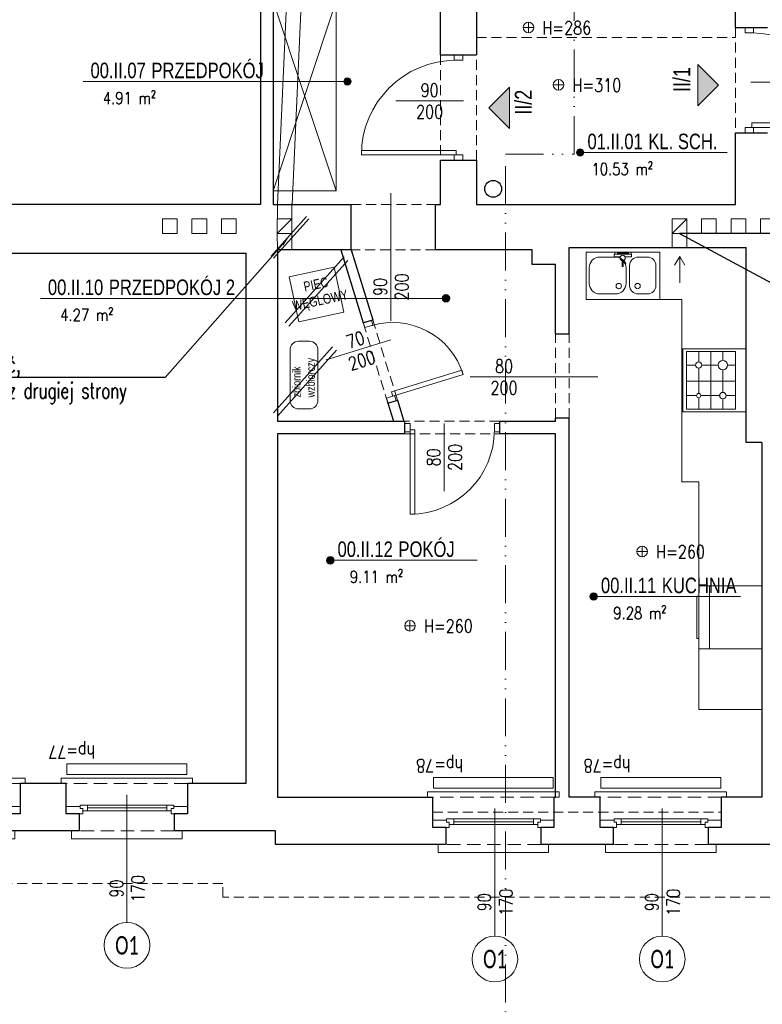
# Model space of a CAD drawing. Header units: millimetres. Extents: x 284606 to 628701, y -213781 to -93475.
# Tile 38 of 102: x 298239 to 298944, y -105080 to -104145. Entities that reach past the tile are written whole.
import ezdxf
from ezdxf import colors
from ezdxf.entities.mleader import LeaderData, LeaderLine
from ezdxf.enums import TextEntityAlignment as Align
from ezdxf.lldxf.tags import DXFTag
from ezdxf.math import Vec2, Vec3

# ---------------------------------------------------------------- set-up
doc = ezdxf.new("R2010")
doc.units = ezdxf.units.MM
doc.linetypes.add('ACAD_ISO12W100', pattern=[21, 12, -3, 0, -3, 0, -3])
doc.linetypes.add('HIDDEN', pattern=[9.525, 6.35, -3.175])
doc.layers.get('0').update_dxf_attribs({"lineweight": 0})
for name, color, linetype, lineweight in [('!STR_Elewacje 0.05', 8, 'Continuous', 5), ('!STR_Konstrukcja 0.20', 200, 'Continuous', 20), ('!STR_Konstrukcja 0.30', 64, 'Continuous', 30), ('!STR_Ocieplenie 0.05', 1, 'Continuous', 5), ('!STR_Opisy 0.09', 8, 'Continuous', 9), ('!STR_Przerywana 0.09', 8, 'HIDDEN', 9), ('!STR_Stolarka drzwiowa', 8, 'Continuous', 15), ('!STR_Stolarka okienna', 72, 'Continuous', 15), ('EKO Opisy 0.09', 8, 'Continuous', 9)]:
    doc.layers.add(name, color=color, linetype=linetype, lineweight=lineweight)
doc.layers.add('!STR_Wentylacja', color=7, linetype='Continuous', lineweight=15, true_color=0x3399ff)
doc.layers.add('EKO Wyposażenie', color=7, linetype='Continuous', lineweight=5, true_color=0x919191)
doc.layers.add('I__KANALIZACJA_SAN', color=7, linetype='KAN_SAN', true_color=0x753b00)
doc.styles.add('1_50', font='txt', dxfattribs={"width": 0.8})
doc.styles.add('AB_Arial', font='NirmalaS.ttf')
doc.styles.add('EKO 1-10', font='romans.shx', dxfattribs={"width": 0.8, "height": 15})
doc.styles.add('EKO 1-5', font='romans.shx', dxfattribs={"width": 0.8, "height": 10})
doc.styles.add('EKO CM 1-50', font='calibri.ttf', dxfattribs={"width": 0.8, "height": 12.5})
doc.styles.add('j-romans', font='romans.shx', dxfattribs={"width": 0.7})
doc.styles.get("Standard").update_dxf_attribs({"font": 'calibri.ttf'})
tags = doc.linetypes.add('DASH', pattern=[15, 10, -5]).pattern_tags.tags
tags[6:7] = [DXFTag(74, 4), DXFTag(75, 0), DXFTag(340, '0'), DXFTag(46, 0.0), DXFTag(50, 0.0), DXFTag(44, 0.0), DXFTag(45, 0.0)]
tags[4:5] = [DXFTag(74, 4), DXFTag(75, 0), DXFTag(340, '0'), DXFTag(46, 0.0), DXFTag(50, 0.0), DXFTag(44, 0.0), DXFTag(45, 0.0)]
doc.linetypes.add('KAN_SAN', pattern='A,20,-7,["KS",Standard,S=5,R=0,X=-5,Y=-2.5],-6', length=33)

# ---------------------------------------------------------------- blocks, each defined once
blk = doc.blocks.new('wysokosc2')
at = {"ltscale": 2}
for points in [[(-5.06, 0.04), (5.03, 0.04)], [(0, 5.1), (0, -5.1)]]:
    blk.add_lwpolyline(points, dxfattribs=at)
blk.add_circle((0, 0), 5.03, dxfattribs=at)
at = {"ltscale": 2, "style": 'EKO 1-5', "width": 0.8}
blk.add_attdef('WYS', (13.29, -6.01), '', height=12.5, dxfattribs=at)
blk = doc.blocks.new('NR MIESZ')
h = blk.add_hatch(color=256)
h.dxf.hatch_style = 1
h.paths.add_polyline_path([(-24.5, -24.5), (0, 0), (24.5, -24.5)])
blk.add_lwpolyline([(-24.5, -24.5), (0, 0), (24.5, -24.5), (-24.5, -24.5)])
at = {"ltscale": 1.5, "style": 'AB_Arial', "width": 0.8}
for p in [(-33.2, -50.6), (-33.2, -83)]:
    blk.add_attdef('NR_POM.', p, '', height=20, rotation=0, dxfattribs=at)
blk = doc.blocks.new('*U148')
at = {"layer": '!STR_Opisy 0.09', "linetype": 'Continuous'}
blk.add_line((-51.51, 6.91), (-51.51, -57.31), dxfattribs=at)
at = {"layer": '!STR_Stolarka drzwiowa'}
for points in [[(-90, 6.2), (-95, 6.2), (-95, -1.8), (-90, -1.8)], [(0, 0), (0, -90), (-4.38, -90), (-4.38, 0)], [(5, 6.2), (0, 6.2), (0, -1.8), (5, -1.8)]]:
    blk.add_lwpolyline(points, close=True, dxfattribs=at)
blk.add_arc((0, 0), 90, 180, 270, dxfattribs=at)
at = {"layer": '!STR_Opisy 0.09', "linetype": 'Continuous', "style": 'EKO 1-10', "width": 0.8}
blk.add_attdef('SZER', text='', height=12.5, rotation=90, dxfattribs=at).set_placement((-51.51, -25.2), align=Align.BOTTOM_CENTER)
at = {"layer": '!STR_Opisy 0.09', "ltscale": 0.7, "style": 'EKO 1-10', "width": 0.8}
blk.add_attdef('WYS', text='', height=12.5, rotation=90, dxfattribs=at).set_placement((-40.99, -25.2), align=Align.MIDDLE_CENTER)
blk = doc.blocks.new('*U151')
at = {"layer": '!STR_Opisy 0.09', "linetype": 'Continuous'}
blk.add_line((-43.26, 63.3), (-43.26, -0.93), dxfattribs=at)
at = {"layer": '!STR_Stolarka drzwiowa'}
for points in [[(0, 0), (0, 90), (-4.38, 90), (-4.38, 0)], [(-90, -6.2), (-95, -6.2), (-95, 1.8), (-90, 1.8)], [(5, -6.2), (0, -6.2), (0, 1.8), (5, 1.8)]]:
    blk.add_lwpolyline(points, close=True, dxfattribs=at)
blk.add_arc((0, 0), 90, 90, 180, dxfattribs=at)
at = {"layer": '!STR_Opisy 0.09', "linetype": 'Continuous', "style": 'EKO 1-10', "width": 0.8}
blk.add_attdef('SZER', text='', height=12.5, rotation=90, dxfattribs=at).set_placement((-43.26, 31.18), align=Align.BOTTOM_CENTER)
at = {"layer": '!STR_Opisy 0.09', "ltscale": 0.7, "style": 'EKO 1-10', "width": 0.8}
blk.add_attdef('WYS', text='', height=12.5, rotation=90, dxfattribs=at).set_placement((-32.73, 31.18), align=Align.MIDDLE_CENTER)
blk = doc.blocks.new('*U134')
at = {"layer": '!STR_Konstrukcja 0.20', "linetype": 'Continuous', "lineweight": 15}
for points in [[(8.12, 45.81), (0.62, 45.81), (0.62, 53.31), (105.62, 53.31), (105.62, 45.81), (98.12, 45.81)], [(-4.38, 0.81), (-9.38, 0.81), (-9.38, -4.19), (115.62, -4.19), (115.62, 0.81), (110.62, 0.81)]]:
    blk.add_lwpolyline(points, dxfattribs=at)
at = {"layer": '!STR_Konstrukcja 0.30', "ltscale": 2}
for points in [[(-4.38, 0.81), (-4.38, 29.68), (8.12, 29.68), (8.12, 45.81)], [(98.12, 45.81), (98.12, 29.68), (110.62, 29.68), (110.62, 0.81)]]:
    blk.add_lwpolyline(points, dxfattribs=at)
at = {"layer": '!STR_Przerywana 0.09', "ltscale": 2}
for points in [[(8.12, 45.81), (98.12, 45.81)], [(-4.38, 0.81), (110.62, 0.81)]]:
    blk.add_lwpolyline(points, dxfattribs=at)
at = {"layer": '!STR_Stolarka okienna', "ltscale": 0.3}
for points in [[(-4.38, 22.64), (-4.38, 29.68), (11.02, 29.68), (11.02, 24.55), (8.52, 24.55), (8.52, 22.64), (-4.38, 22.64)], [(110.62, 22.64), (110.62, 29.68), (95.05, 29.68), (95.05, 24.55), (97.55, 24.55), (97.55, 22.64), (110.62, 22.64)], [(97.55, 21.56), (97.55, 24.55), (95.05, 24.55), (95.05, 26.7), (11.02, 26.7), (11.02, 24.55), (8.52, 24.55), (8.52, 21.56), (97.55, 21.56)], [(15.12, 26.7), (15.12, 21.56)], [(90.62, 24.13), (15.12, 24.13)], [(90.62, 21.56), (90.62, 26.7)]]:
    blk.add_lwpolyline(points, dxfattribs=at)
blk = doc.blocks.new('*U166')
at = {"layer": '!STR_Opisy 0.09', "linetype": 'Continuous'}
blk.add_line((0, -153.49), (0, -32.16), dxfattribs=at)
at = {"layer": '!STR_Opisy 0.09', "linetype": 'Continuous', "style": 'EKO 1-5', "width": 0.8}
blk.add_attdef('HP=', (30.1, 14.63), '', height=12.5, rotation=180, dxfattribs=at)
at = {"layer": '!STR_Opisy 0.09', "ltscale": 0.7, "style": 'EKO 1-5', "width": 0.8}
blk.add_attdef('WYS', text='', height=12.5, rotation=270, dxfattribs=at).set_placement((-10.53, -121.38), align=Align.MIDDLE_CENTER)
at = {"layer": '!STR_Opisy 0.09', "linetype": 'Continuous', "style": 'EKO 1-5', "width": 0.8}
blk.add_attdef('SZER', text='', height=12.5, rotation=270, dxfattribs=at).set_placement((0, -121.38), align=Align.BOTTOM_CENTER)
blk = doc.blocks.new('*U100')
for p, q in [((0, -60), (0, 0)), ((0, 0), (60, 0)), ((10, -57.5), (10, -2.5)), ((10, -2.5), (56.5, -2.5)), ((22, -12.5), (22, -2.5)), ((33.5, -2.5), (33.5, -57.5)), ((45, -2.5), (45, -13.5)), ((56.5, -2.5), (56.5, -57.5)), ((60, 0), (60, -60)), ((10, -15.5), (19, -15.5)), ((22, -40), (22, -18.5)), ((25, -15.5), (43, -15.5)), ((45, -17.5), (45, -41.5)), ((47, -15.5), (56.5, -15.5)), ((10, -29.21), (56.5, -29.21)), ((17.5, -44.5), (10, -44.5)), ((42, -44.5), (26.5, -44.5)), ((56.5, -44.5), (48, -44.5)), ((22, -57.5), (22, -49)), ((45, -47.5), (45, -57.5)), ((5, -60), (0, -60)), ((60, -60), (5, -60)), ((5, -60), (5, -60)), ((56.5, -57.5), (10, -57.5))]:
    blk.add_line(p, q)
for centre, radius in [((22, -15.5), 3), ((45, -15.5), 2), ((22, -44.5), 4.5), ((45, -44.5), 3)]:
    blk.add_circle(centre, radius)
blk = doc.blocks.new('*U106')
blk.add_lwpolyline([(70, -45), (0, -45), (0, 0), (70, 0)], close=True)
for points in [[(20.65, -4.62), (11.65, -4.62, 0.414214), (3.65, -12.62), (3.65, -31.62, 0.414214), (11.65, -39.62), (20.65, -39.62, 0.414214), (28.65, -31.62), (28.65, -12.62, 0.414214)], [(41.98, -39.62), (56.98, -39.62, 0.414214), (66.98, -29.62), (66.98, -14.62, 0.414214), (56.98, -4.62), (41.98, -4.62, 0.414214), (31.98, -14.62), (31.98, -29.62, 0.414214)]]:
    blk.add_lwpolyline(points, format="xyb", close=True)
for centre in [(21.08, -32.13), (38.92, -32.13)]:
    blk.add_circle(centre, 2.54)
blk = doc.blocks.new('*U107')
for p, q in [((-11.09, 2.16), (-11.56, 1.63)), ((-11.56, 1.63), (-7.9, -0.12)), ((-7.56, 0.78), (-11.09, 2.16)), ((-4.86, 7.5), (-4.56, 1.8)), ((-2.89, 8.1), (-4.39, 8.02)), ((-0.37, 7.74), (-2.37, 7.63)), ((-1.54, -7.85), (-2.37, 7.63)), ((-2.37, 7.63), (-2.23, 5.14)), ((-2.23, 5.14), (-0.23, 5.24)), ((-0.67, -5.3), (-1.23, 5.19)), ((-0.23, 5.24), (-0.37, 7.74)), ((-13.44, -0.72), (-13.41, -1.22)), ((-7.96, -0.18), (-13.2, -0.46)), ((-13.15, -1.46), (-7.9, -1.18)), ((-4.31, -2.78), (-4.03, -7.98)), ((-3.51, -8.45), (-2.01, -8.37)), ((0.33, -5.24), (-1.67, -5.35)), ((-1.67, -5.35), (-1.54, -7.85)), ((-1.54, -7.85), (0.46, -7.74)), ((0.46, -7.74), (0.33, -5.24))]:
    blk.add_line(p, q)
blk.add_circle((-5.43, -0.54), 2.5)
for centre, radius, start, end in [((-4.36, 7.53), 0.5, 93.05823, 183.05823), ((-2.86, 7.61), 0.5, 3.05823, 93.05823), ((-13.19, -0.71), 0.25, 93.05823, 183.05823), ((-13.16, -1.21), 0.25, 183.05823, 273.05823), ((-3.54, -7.95), 0.5, 183.05823, 273.05823), ((-2.04, -7.87), 0.5, 273.05823, 3.05823)]:
    blk.add_arc(centre, radius, start, end)
blk = doc.blocks.new('*U101')
for p, q in [((30, 30), (30, -30)), ((30, 30), (90, 30)), ((80, 30), (80, -30)), ((90, 30), (90, -30)), ((30, -30), (90, -30))]:
    blk.add_line(p, q)
blk.add_lwpolyline([(90, -20), (92, -20), (92, 20), (90, 20)])
blk = doc.blocks.new('PIEC KAFLOWY')
at = {"layer": 'EKO Wyposażenie'}
blk.add_lwpolyline([(12.5, -14.8), (73.2, -14.8), (73.2, -75.5), (12.5, -75.5)], close=True, dxfattribs=at)
at = {"layer": 'EKO Wyposażenie', "insert": (33.9, -25.4), "char_height": 19.5, "attachment_point": 1, "style": '1_50'}
blk.add_mtext_dynamic_manual_height_columns('\\pi-5.3249;{\\H0.66667x;PIEC \\P\\pi-25.002;WĘGLOWY}', width=18.247, gutter_width=12.5, heights=[0], dxfattribs=at)
blk = doc.blocks.new('zbiornik zbiorczy')
at = {"layer": 'EKO Wyposażenie'}
for p, q in [((8, 13.24), (56.23, 13.24)), ((0, -5.24), (0, 5.24)), ((64.23, 5.24), (64.23, -5.24)), ((56.23, -13.24), (8, -13.24))]:
    blk.add_line(p, q, dxfattribs=at)
for centre, start, end in [((8, 5.24), 90, 180), ((56.23, 5.24), 0, 90), ((8, -5.24), 180, 270), ((56.23, -5.24), 270, 0)]:
    blk.add_arc(centre, 8, start, end, dxfattribs=at)
at = {"layer": 'EKO Wyposażenie', "insert": (10.89, 11.09), "char_height": 8, "attachment_point": 1, "style": '1_50'}
blk.add_mtext_dynamic_manual_height_columns('\\A1;zbiornik \\Pwzbiorczy', width=2231.7249, gutter_width=453.61, heights=[120.44], dxfattribs=at)
blk = doc.blocks.new('*U121')
at = {"layer": '!STR_Opisy 0.09', "linetype": 'Continuous'}
blk.add_line((0, -153.49), (0, -32.16), dxfattribs=at)
at = {"layer": '!STR_Opisy 0.09', "linetype": 'Continuous', "style": 'EKO 1-5', "width": 0.8}
blk.add_attdef('HP=', (50.53, 21.53), '', height=12.5, rotation=180, dxfattribs=at)
at = {"layer": '!STR_Opisy 0.09', "ltscale": 0.7, "style": 'EKO 1-5', "width": 0.8}
blk.add_attdef('WYS', text='', height=12.5, rotation=270, dxfattribs=at).set_placement((-10.53, -121.38), align=Align.MIDDLE_CENTER)
at = {"layer": '!STR_Opisy 0.09', "linetype": 'Continuous', "style": 'EKO 1-5', "width": 0.8}
blk.add_attdef('SZER', text='', height=12.5, rotation=270, dxfattribs=at).set_placement((0, -121.38), align=Align.BOTTOM_CENTER)
blk = doc.blocks.new('*U253')
at = {"layer": '!STR_Opisy 0.09', "linetype": 'Continuous'}
blk.add_line((32.21, 6.02), (32.21, -58.21), dxfattribs=at)
at = {"layer": '!STR_Stolarka drzwiowa'}
for points in [[(-5, 6.2), (0, 6.2), (0, -1.8), (-5, -1.8)], [(0, 0), (0, -80), (4.38, -80), (4.38, 0)], [(80, 6.2), (85, 6.2), (85, -1.8), (80, -1.8)]]:
    blk.add_lwpolyline(points, close=True, dxfattribs=at)
blk.add_arc((0, 0), 80, 270, 0, dxfattribs=at)
at = {"layer": '!STR_Opisy 0.09', "linetype": 'Continuous', "style": 'EKO 1-10', "width": 0.8}
blk.add_attdef('SZER', text='', height=12.5, rotation=90, dxfattribs=at).set_placement((32.21, -26.09), align=Align.BOTTOM_CENTER)
at = {"layer": '!STR_Opisy 0.09', "ltscale": 0.7, "style": 'EKO 1-10', "width": 0.8}
blk.add_attdef('WYS', text='', height=12.5, rotation=90, dxfattribs=at).set_placement((42.74, -26.09), align=Align.MIDDLE_CENTER)
blk = doc.blocks.new('*U258')
at = {"layer": '!STR_Opisy 0.09', "linetype": 'Continuous'}
blk.add_line((-51.58, 13.98), (-51.58, -50.25), dxfattribs=at)
at = {"layer": '!STR_Stolarka drzwiowa'}
for points in [[(0, 0), (0, 70), (-4.38, 70), (-4.38, 0)], [(-70, -6.2), (-75, -6.2), (-75, 1.8), (-70, 1.8)], [(5, -6.2), (0, -6.2), (0, 1.8), (5, 1.8)]]:
    blk.add_lwpolyline(points, close=True, dxfattribs=at)
blk.add_arc((0, 0), 70, 90, 180, dxfattribs=at)
at = {"layer": '!STR_Opisy 0.09', "linetype": 'Continuous', "style": 'EKO 1-10', "width": 0.8}
blk.add_attdef('SZER', text='', height=12.5, rotation=90, dxfattribs=at).set_placement((-51.58, -18.13), align=Align.BOTTOM_CENTER)
at = {"layer": '!STR_Opisy 0.09', "ltscale": 0.7, "style": 'EKO 1-10', "width": 0.8}
blk.add_attdef('WYS', text='', height=12.5, rotation=90, dxfattribs=at).set_placement((-41.05, -18.13), align=Align.MIDDLE_CENTER)
blk = doc.blocks.new('*U465')
at = {"ltscale": 0.3}
blk.add_hatch(color=256, dxfattribs=at).paths.add_polyline_path([(271.9, 50, 1), (279.6, 50, 1)])
at = {"ltscale": 1.5}
blk.add_line((17.6, 50), (275.8, 50), dxfattribs=at)
at = {"ltscale": 0.3}
blk.add_lwpolyline([(17.6, 50), (3, 50)], dxfattribs=at)
blk.add_circle((275.8, 50), 3.86, dxfattribs=at)
at = {"ltscale": 1.5, "width": 0.8}
for tag, p, height, style in [('NR_POM.', (10.5, 53.4), 16, 'AB_Arial'), ('NAZWA_POMIESZCZENIA', (66.9, 53.4), 16, 'AB_Arial'), ('POSADZKA', (9.1, 4), 12.5, 'EKO 1-5')]:
    blk.add_attdef(tag, p, '', height=height, rotation=0, dxfattribs=dict(at, style=style))
at = {"ltscale": 1.5, "style": 'EKO 1-5', "width": 0.8}
blk.add_attdef('POWIERZCHNIA', text='', height=12.5, rotation=0, dxfattribs=at).set_placement((78.1, 22.9), align=Align.BOTTOM_RIGHT)
blk = doc.blocks.new('*U459')
at = {"ltscale": 0.3}
blk.add_hatch(color=256, dxfattribs=at).paths.add_polyline_path([(-0.9, 50, 1), (6.8, 50, 1)])
at = {"ltscale": 1.5}
blk.add_line((17.6, 50), (154.6, 50), dxfattribs=at)
at = {"ltscale": 0.3}
blk.add_lwpolyline([(17.6, 50), (3, 50)], dxfattribs=at)
blk.add_circle((3, 50), 3.86, dxfattribs=at)
at = {"ltscale": 1.5, "width": 0.8}
for tag, p, height, style in [('NR_POM.', (10.5, 53.4), 16, 'AB_Arial'), ('NAZWA_POMIESZCZENIA', (66.9, 53.4), 16, 'AB_Arial'), ('POSADZKA', (9.1, 4), 12.5, 'EKO 1-5')]:
    blk.add_attdef(tag, p, '', height=height, rotation=0, dxfattribs=dict(at, style=style))
at = {"ltscale": 1.5, "style": 'EKO 1-5', "width": 0.8}
blk.add_attdef('POWIERZCHNIA', text='', height=12.5, rotation=0, dxfattribs=at).set_placement((78.1, 22.9), align=Align.BOTTOM_RIGHT)
blk = doc.blocks.new('*U466')
at = {"ltscale": 0.3}
blk.add_hatch(color=256, dxfattribs=at).paths.add_polyline_path([(417.6, 50, 1), (425.4, 50, 1)])
at = {"ltscale": 1.5}
blk.add_line((17.6, 50), (421.5, 50), dxfattribs=at)
at = {"ltscale": 0.3}
blk.add_lwpolyline([(17.6, 50), (3, 50)], dxfattribs=at)
blk.add_circle((421.5, 50), 3.86, dxfattribs=at)
at = {"ltscale": 1.5, "width": 0.8}
for tag, p, height, style in [('NR_POM.', (10.5, 53.4), 16, 'AB_Arial'), ('NAZWA_POMIESZCZENIA', (66.9, 53.4), 16, 'AB_Arial'), ('POSADZKA', (9.1, 4), 12.5, 'EKO 1-5')]:
    blk.add_attdef(tag, p, '', height=height, rotation=0, dxfattribs=dict(at, style=style))
at = {"ltscale": 1.5, "style": 'EKO 1-5', "width": 0.8}
blk.add_attdef('POWIERZCHNIA', text='', height=12.5, rotation=0, dxfattribs=at).set_placement((78.1, 22.9), align=Align.BOTTOM_RIGHT)
blk = doc.blocks.new('KÓLKO')
at = {"layer": '!STR_Opisy 0.09'}
blk.add_circle((0, -15.51), 15.51, dxfattribs=at)
at = {"layer": '!STR_Opisy 0.09', "style": 'EKO 1-10', "width": 0.8}
blk.add_attdef('NR', text='', height=15, dxfattribs=at).set_placement((0, -15.51), align=Align.MIDDLE_CENTER)

msp = doc.modelspace()

# ---------------------------------------------------------------- linework, layer by layer
at = {"layer": '!STR_Konstrukcja 0.30', "color": 8, "ltscale": 1.5}
for p, q in [((298918.89, -104152.69), (298949.23, -104152.69)), ((298638.58, -104178.69), (298672.89, -104178.69)), ((298918.89, -104252.69), (298949.23, -104252.69)), ((298638.58, -104278.69), (298672.89, -104278.69)), ((298553.89, -104363.69), (298553.89, -104320.69)), ((298633.89, -104363.69), (298633.89, -104320.69)), ((298747.89, -104443.69), (298747.89, -104377.69)), ((298760.89, -104443.69), (298760.89, -104377.69)), ((298565.15, -104433), (298574.29, -104430.19)), ((298747.89, -104443.69), (298760.89, -104443.69)), ((298588.62, -104509.48), (298597.76, -104506.68)), ((298604.89, -104538.69), (298604.89, -104526.69)), ((298694.89, -104538.69), (298694.89, -104526.69))]:
    msp.add_line(p, q, dxfattribs=at)
for points in [[(298467.58, -104127.69), (298467.58, -104320.69), (298152.58, -104320.69), (298152.58, -103799.69), (298323.58, -103799.69)], [(298733.89, -103799.69), (298672.89, -103799.69), (298672.89, -104178.69)], [(298918.89, -104152.69), (298918.89, -103799.69), (298867.89, -103799.69)], [(298638.58, -104178.69), (298638.58, -104011.69), (298559.58, -104011.69)], [(298479.58, -104127.69), (298479.58, -104320.69), (298553.89, -104320.69)], [(298672.89, -104278.69), (298672.89, -104320.69), (298918.89, -104320.69), (298918.89, -104252.69)], [(298633.89, -104320.69), (298638.58, -104320.69), (298638.58, -104278.69)], [(298116.89, -104367), (298453.89, -104367), (298453.89, -104870.69), (298398.27, -104870.69)], [(298553.89, -104363.69), (298483.89, -104363.69), (298483.89, -104526.69), (298604.89, -104526.69)], [(298543.89, -104363.69), (298565.15, -104433)], [(298553.89, -104363.69), (298574.29, -104430.19)], [(298725.89, -104363.69), (298633.89, -104363.69)], [(298747.89, -104377.69), (298725.89, -104377.69), (298725.89, -104363.69)], [(298760.89, -104377.69), (298760.89, -104361.69), (298928.89, -104361.69)], [(298943.89, -104546.69), (298928.89, -104546.69), (298928.89, -104361.69)], [(298588.62, -104509.48), (298593.89, -104526.69)], [(298597.76, -104506.68), (298603.89, -104526.69)], [(298694.89, -104526.69), (298747.89, -104526.69), (298747.89, -104523.69)], [(298760.89, -104537.69), (298760.89, -104537.69), (298760.89, -104523.69), (298747.89, -104523.69)], [(298604.89, -104538.69), (298483.89, -104538.69), (298483.89, -104883.69), (298631.4, -104883.69)], [(298746.4, -104883.69), (298747.89, -104883.69), (298747.89, -104538.69), (298694.89, -104538.69)], [(298790.4, -104883.69), (298760.89, -104883.69), (298760.89, -104537.69)], [(298943.89, -104546.69), (298943.89, -104883.69), (298905.4, -104883.69)], [(298283.27, -104870.69), (298239.27, -104870.69)], [(299206.54, -104909.69), (299039.03, -104909.69), (299039.03, -104928.69), (298892.9, -104928.69)], [(298295.77, -104915.69), (298226.77, -104915.69)], [(298643.9, -104928.69), (298481.9, -104928.69), (298481.9, -104915.69), (298385.77, -104915.69)], [(298802.9, -104928.69), (298733.9, -104928.69)]]:
    msp.add_lwpolyline(points, dxfattribs=at)
at = {"layer": '!STR_Ocieplenie 0.05', "color": 8, "ltscale": 1.5}
for points in [[(298477.86, -104369.77), (298511.51, -104332.2)], [(298480.1, -104371.77), (298513.75, -104334.2)], [(298490.98, -104433.09), (298547.07, -104370.47)], [(298494.71, -104436.42), (298550.79, -104373.81)], [(298480.06, -104518.53), (298536.14, -104455.92)], [(298483.78, -104521.87), (298539.87, -104459.25)]]:
    msp.add_lwpolyline(points, dxfattribs=at)
at = {"layer": '!STR_Przerywana 0.09', "color": 8, "ltscale": 1.5}
for p, q in [((298918.89, -104152.69), (298918.89, -104252.69)), ((298672.89, -104162.13), (298918.89, -104162.13)), ((298638.58, -104178.69), (298638.58, -104278.69)), ((298672.89, -104278.69), (298672.89, -104178.69)), ((298553.89, -104320.69), (298633.89, -104320.69)), ((298633.89, -104363.69), (298553.89, -104363.69)), ((298565.15, -104433), (298588.62, -104509.48)), ((298597.76, -104506.68), (298574.29, -104430.19)), ((298747.89, -104523.69), (298747.89, -104443.69)), ((298760.89, -104523.69), (298760.89, -104443.69)), ((298694.89, -104526.69), (298604.89, -104526.69)), ((298604.89, -104538.69), (298694.89, -104538.69))]:
    msp.add_line(p, q, dxfattribs=at)
msp.add_lwpolyline([(297528.89, -103801.69), (298053.45, -103801.69), (298053.45, -103704.69), (299055.89, -103704.69), (299055.89, -103717.7), (299534.23, -103717.78), (299534.23, -104959.69), (299109.03, -104959.69), (299109.03, -104978.69), (298431.9, -104978.69), (298431.9, -104965.69), (297966.64, -104965.69), (297966.64, -104959.69), (297541.89, -104959.69), (297541.89, -104413.34), (297528.89, -104413.34)], close=True, dxfattribs=at)
msp.add_lwpolyline([(298631.4, -104883.69), (298631.4, -104898.13), (298905.4, -104898.13), (298905.4, -104883.69)], dxfattribs=at)
at = {"layer": '!STR_Wentylacja', "color": 8, "ltscale": 1.5}
for p, q in [((298483.81, -104320.69), (298483.81, -104334.44)), ((298497.57, -104334.44), (298497.57, -104319.7)), ((298483.57, -104348.44), (298497.57, -104334.44)), ((298858.61, -104348.44), (298872.61, -104334.44)), ((298483.57, -104348.44), (298483.89, -104363.69)), ((298497.57, -104348.44), (298497.57, -104363.69)), ((298858.61, -104348.44), (298858.61, -104361.69)), ((298872.61, -104348.44), (298872.61, -104361.69))]:
    msp.add_line(p, q, dxfattribs=at)
at = {"layer": '!STR_Wentylacja', "color": 8, "linetype": 'DASH', "ltscale": 1.5}
msp.add_lwpolyline([(298499.28, -103974.93), (298513.28, -103974.93), (298497.81, -104320.69), (298483.81, -104320.69)], close=True, dxfattribs=at)
at = {"layer": '!STR_Wentylacja', "color": 8, "ltscale": 1.5}
for points in [[(298374.57, -104334.44), (298374.57, -104348.44), (298388.57, -104348.44), (298388.57, -104334.44)], [(298402.57, -104334.44), (298402.57, -104348.44), (298416.57, -104348.44), (298416.57, -104334.44)], [(298430.57, -104334.44), (298430.57, -104348.44), (298444.57, -104348.44), (298444.57, -104334.44)], [(298483.57, -104334.44), (298483.57, -104348.44), (298497.57, -104348.44), (298497.57, -104334.44)], [(298858.61, -104334.44), (298858.61, -104348.44), (298872.61, -104348.44), (298872.61, -104334.44)], [(298886.61, -104334.44), (298886.61, -104348.44), (298900.61, -104348.44), (298900.61, -104334.44)], [(298914.61, -104334.44), (298914.61, -104348.44), (298928.61, -104348.44), (298928.61, -104334.44)], [(298942.61, -104334.44), (298942.61, -104348.44), (298956.61, -104348.44), (298956.61, -104334.44)]]:
    msp.add_lwpolyline(points, close=True, dxfattribs=at)
msp.add_lwpolyline([(298865.89, -104395.15), (298865.89, -104370.09), (298870.75, -104378.51), (298865.89, -104370.09), (298861.02, -104378.51)], dxfattribs=at)
at = {"color": 8}
for points in [[(298397.69, -104852.1), (298397.69, -104862.1), (298283.86, -104862.1), (298283.86, -104852.1)], [(298745.81, -104865.1), (298745.81, -104875.1), (298631.99, -104875.1), (298631.99, -104865.1)], [(298904.81, -104865.1), (298904.81, -104875.1), (298790.99, -104875.1), (298790.99, -104865.1)]]:
    msp.add_lwpolyline(points, close=True, dxfattribs=at)
at = {"layer": 'EKO Opisy 0.09', "color": 8, "linetype": 'ACAD_ISO12W100', "ltscale": 3}
msp.add_lwpolyline([(298700.49, -105205.09), (298700.49, -104272.8), (298765.49, -104272.8), (298765.49, -103455.6)], dxfattribs=at)
at = {"layer": 'EKO Wyposażenie', "color": 8}
msp.add_lwpolyline([(298479.58, -104127.69), (298539.58, -104127.69), (298539.58, -104307.69), (298479.58, -104307.69)], close=True, dxfattribs=at)
for points in [[(298539.58, -104127.69), (298479.58, -104307.69)], [(298539.58, -104307.69), (298479.58, -104127.69)]]:
    msp.add_lwpolyline(points, dxfattribs=at)
at = {"layer": 'EKO Wyposażenie', "color": 8, "ltscale": 0.3}
msp.add_lwpolyline([(298846.93, -104411.05), (298867.86, -104411.05), (298867.86, -104584.12), (298884.04, -104584.12), (298884.04, -104800.59), (298943.89, -104800.59)], dxfattribs=at)
at = {"layer": 'I__KANALIZACJA_SAN', "color": 8, "lineweight": 30}
msp.add_circle((298688.66, -104305.81), 8.01, dxfattribs=at)

# ---------------------------------------------------------------- block references
at = {"layer": '!STR_Konstrukcja 0.30', "color": 8, "ltscale": 1.5}
ref = msp.add_blockref('*U121', (298591.44, -104277.68), dxfattribs=dict(at, xscale=-1))
ref.add_attrib('SZER', '90', dxfattribs={"layer": '!STR_Opisy 0.09', "linetype": 'Continuous', "height": 12.5, "rotation": 90, "style": 'EKO 1-5', "width": 0.8}).set_placement((298591.44, -104399.06), align=Align.BOTTOM_CENTER)
ref.add_attrib('WYS', '200', dxfattribs={"layer": '!STR_Opisy 0.09', "ltscale": 0.7, "height": 12.5, "rotation": 90, "style": 'EKO 1-5', "width": 0.8}).set_placement((298601.96, -104399.06), align=Align.MIDDLE_CENTER)
at = {"layer": '!STR_Konstrukcja 0.30', "color": 8, "ltscale": 1.5, "xscale": 0.7200000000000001, "yscale": 0.7200000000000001, "zscale": 0.7200000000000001, "rotation": 12.08293995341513}
msp.add_blockref('PIEC KAFLOWY', (298483.89, -104380.85), dxfattribs=at)
at = {"layer": '!STR_Konstrukcja 0.30', "color": 8, "ltscale": 1.5}
for name, p, rotation in [('zbiornik zbiorczy', (298509.04, -104514.9), 90), ('*U134', (298234.89, -104869.88), 180), ('*U134', (298393.89, -104869.88), 180), ('*U134', (298742.02, -104882.88), 180), ('*U134', (298901.02, -104882.88), 180)]:
    msp.add_blockref(name, p, dxfattribs=dict(at, rotation=rotation))
ref = msp.add_blockref('*U121', (298820.4, -104484.31), dxfattribs=dict(at, xscale=-1, rotation=270))
ref.add_attrib('SZER', '80', dxfattribs={"layer": '!STR_Opisy 0.09', "linetype": 'Continuous', "height": 12.5, "style": 'EKO 1-5', "width": 0.8}).set_placement((298699.02, -104484.31), align=Align.BOTTOM_CENTER)
ref.add_attrib('WYS', '200', dxfattribs={"layer": '!STR_Opisy 0.09', "ltscale": 0.7, "height": 12.5, "style": 'EKO 1-5', "width": 0.8}).set_placement((298699.02, -104494.84), align=Align.MIDDLE_CENTER)
ref = msp.add_blockref('*U166', (298340.86, -104849.25), dxfattribs=dict(at, xscale=-1))
ref.add_attrib('SZER', '90', dxfattribs={"layer": '!STR_Opisy 0.09', "linetype": 'Continuous', "height": 12.5, "rotation": 90, "style": 'EKO 1-5', "width": 0.8}).set_placement((298340.86, -104970.62), align=Align.BOTTOM_CENTER)
ref.add_attrib('WYS', '170', dxfattribs={"layer": '!STR_Opisy 0.09', "ltscale": 0.7, "height": 12.5, "rotation": 90, "style": 'EKO 1-5', "width": 0.8}).set_placement((298351.38, -104970.62), align=Align.MIDDLE_CENTER)
ref.add_attrib('HP=', 'hp=77', (298310.76, -104834.61), dxfattribs={"layer": '!STR_Opisy 0.09', "linetype": 'Continuous', "height": 12.5, "rotation": 180, "style": 'EKO 1-5', "width": 0.8})
ref = msp.add_blockref('*U166', (298690.31, -104862.25), dxfattribs=dict(at, xscale=-1))
ref.add_attrib('SZER', '90', dxfattribs={"layer": '!STR_Opisy 0.09', "linetype": 'Continuous', "height": 12.5, "rotation": 90, "style": 'EKO 1-5', "width": 0.8}).set_placement((298690.31, -104983.62), align=Align.BOTTOM_CENTER)
ref.add_attrib('WYS', '170', dxfattribs={"layer": '!STR_Opisy 0.09', "ltscale": 0.7, "height": 12.5, "rotation": 90, "style": 'EKO 1-5', "width": 0.8}).set_placement((298700.84, -104983.62), align=Align.MIDDLE_CENTER)
ref.add_attrib('HP=', 'hp=78', (298660.21, -104847.61), dxfattribs={"layer": '!STR_Opisy 0.09', "linetype": 'Continuous', "height": 12.5, "rotation": 180, "style": 'EKO 1-5', "width": 0.8})
ref = msp.add_blockref('*U166', (298849.31, -104862.25), dxfattribs=dict(at, xscale=-1))
ref.add_attrib('SZER', '90', dxfattribs={"layer": '!STR_Opisy 0.09', "linetype": 'Continuous', "height": 12.5, "rotation": 90, "style": 'EKO 1-5', "width": 0.8}).set_placement((298849.31, -104983.62), align=Align.BOTTOM_CENTER)
ref.add_attrib('WYS', '170', dxfattribs={"layer": '!STR_Opisy 0.09', "ltscale": 0.7, "height": 12.5, "rotation": 90, "style": 'EKO 1-5', "width": 0.8}).set_placement((298859.84, -104983.62), align=Align.MIDDLE_CENTER)
ref.add_attrib('HP=', 'hp=78', (298819.21, -104847.61), dxfattribs={"layer": '!STR_Opisy 0.09', "linetype": 'Continuous', "height": 12.5, "rotation": 180, "style": 'EKO 1-5', "width": 0.8})
at = {"layer": '!STR_Opisy 0.09', "color": 8}
ref = msp.add_blockref('wysokosc2', (298722.23, -104152.6), dxfattribs=dict(at, xscale=-1, rotation=180))
ref.add_attrib('WYS', 'H=286', (298735.52, -104159.1), dxfattribs={"layer": '0', "ltscale": 2, "height": 12.5, "style": 'EKO 1-5', "width": 0.8})
ref = msp.add_blockref('*U465', (298296.55, -104249.91), dxfattribs=dict(at, xscale=0.9199999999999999, yscale=0.9199999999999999, zscale=0.9199999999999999))
ref.add_attrib('NAZWA_POM', 'PRZEDPOKÓJ', (298364.09, -104200.74), dxfattribs={"layer": '0', "ltscale": 1.5, "height": 14.72, "rotation": 0, "style": 'AB_Arial', "width": 0.8})
ref.add_attrib('NUMER_POM', '00.II.07', (298306.22, -104200.74), dxfattribs={"layer": '0', "ltscale": 1.5, "height": 14.72, "rotation": 0, "style": 'AB_Arial', "width": 0.8})
ref.add_attrib('R-SURF', '4.91 m²', dxfattribs={"layer": '0', "ltscale": 1.5, "height": 11.5, "rotation": 0, "style": 'EKO 1-5', "width": 0.8}).set_placement((298368.36, -104228.84), align=Align.BOTTOM_RIGHT)
ref = msp.add_blockref('NR MIESZ', (298902.7, -104207.33), dxfattribs=dict(at, xscale=-0.8, yscale=0.8, zscale=0.8, rotation=270))
ref.add_attrib('NR_POM.', 'II/1', (298875.84, -104214.01), dxfattribs={"layer": '0', "ltscale": 1.5, "height": 16, "rotation": 90, "style": 'AB_Arial', "width": 0.8})
ref = msp.add_blockref('wysokosc2', (298750.75, -104207.1), dxfattribs=dict(at, xscale=-1, rotation=180))
ref.add_attrib('WYS', 'H=310', (298764.04, -104213.59), dxfattribs={"layer": '0', "ltscale": 2, "height": 12.5, "style": 'EKO 1-5', "width": 0.8})
ref = msp.add_blockref('NR MIESZ', (298684.73, -104228.87), dxfattribs=dict(at, xscale=0.8, yscale=0.8, zscale=0.8, rotation=90.00000000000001))
ref.add_attrib('NR_POM.', 'II/2', (298725.29, -104235.55), dxfattribs={"layer": '0', "ltscale": 1.5, "height": 16, "rotation": 90, "style": 'AB_Arial', "width": 0.8})
ref = msp.add_blockref('*U459', (298768.59, -104317.37), dxfattribs=dict(at, xscale=0.9199999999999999, yscale=0.9199999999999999, zscale=0.9199999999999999))
ref.add_attrib('NAZWA_POM', 'KL. SCH.', (298836.13, -104268.2), dxfattribs={"layer": '0', "ltscale": 1.5, "height": 14.72, "rotation": 0, "style": 'AB_Arial', "width": 0.8})
ref.add_attrib('NUMER_POM', '01.II.01', (298778.26, -104268.2), dxfattribs={"layer": '0', "ltscale": 1.5, "height": 14.72, "rotation": 0, "style": 'AB_Arial', "width": 0.8})
ref.add_attrib('R-SURF', '10.53 m²', dxfattribs={"layer": '0', "ltscale": 1.5, "height": 11.5, "rotation": 0, "style": 'EKO 1-5', "width": 0.8}).set_placement((298840.4, -104296.3), align=Align.BOTTOM_RIGHT)
ref = msp.add_blockref('*U466', (298256.11, -104455.91), dxfattribs=dict(at, xscale=0.9199999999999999, yscale=0.9199999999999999, zscale=0.9199999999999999))
ref.add_attrib('NAZWA_POM', 'PRZEDPOKÓJ 2', (298323.65, -104406.74), dxfattribs={"layer": '0', "ltscale": 1.5, "height": 14.72, "rotation": 0, "style": 'AB_Arial', "width": 0.8})
ref.add_attrib('NUMER_POM', '00.II.10', (298265.78, -104406.74), dxfattribs={"layer": '0', "ltscale": 1.5, "height": 14.72, "rotation": 0, "style": 'AB_Arial', "width": 0.8})
ref.add_attrib('R-SURF', '4.27 m²', dxfattribs={"layer": '0', "ltscale": 1.5, "height": 11.5, "rotation": 0, "style": 'EKO 1-5', "width": 0.8}).set_placement((298327.92, -104434.83), align=Align.BOTTOM_RIGHT)
ref = msp.add_blockref('*U459', (298531.19, -104704.69), dxfattribs=dict(at, xscale=0.9199999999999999, yscale=0.9199999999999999, zscale=0.9199999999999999))
ref.add_attrib('NAZWA_POM', 'POKÓJ', (298598.73, -104655.52), dxfattribs={"layer": '0', "ltscale": 1.5, "height": 14.72, "rotation": 0, "style": 'AB_Arial', "width": 0.8})
ref.add_attrib('NUMER_POM', '00.II.12', (298540.86, -104655.52), dxfattribs={"layer": '0', "ltscale": 1.5, "height": 14.72, "rotation": 0, "style": 'AB_Arial', "width": 0.8})
ref.add_attrib('R-SURF', '9.11 m²', dxfattribs={"layer": '0', "ltscale": 1.5, "height": 11.5, "rotation": 0, "style": 'EKO 1-5', "width": 0.8}).set_placement((298603, -104683.62), align=Align.BOTTOM_RIGHT)
ref = msp.add_blockref('wysokosc2', (298830.25, -104650.34), dxfattribs=dict(at, xscale=-1, rotation=180))
ref.add_attrib('WYS', 'H=260', (298843.54, -104656.83), dxfattribs={"layer": '0', "ltscale": 2, "height": 12.5, "style": 'EKO 1-5', "width": 0.8})
ref = msp.add_blockref('*U459', (298781.4, -104739.11), dxfattribs=dict(at, xscale=0.9199999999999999, yscale=0.9199999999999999, zscale=0.9199999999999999))
ref.add_attrib('NAZWA_POM', 'KUCHNIA', (298848.94, -104689.94), dxfattribs={"layer": '0', "ltscale": 1.5, "height": 14.72, "rotation": 0, "style": 'AB_Arial', "width": 0.8})
ref.add_attrib('NUMER_POM', '00.II.11', (298791.07, -104689.94), dxfattribs={"layer": '0', "ltscale": 1.5, "height": 14.72, "rotation": 0, "style": 'AB_Arial', "width": 0.8})
ref.add_attrib('R-SURF', '9.28 m²', dxfattribs={"layer": '0', "ltscale": 1.5, "height": 11.5, "rotation": 0, "style": 'EKO 1-5', "width": 0.8}).set_placement((298853.22, -104718.03), align=Align.BOTTOM_RIGHT)
ref = msp.add_blockref('wysokosc2', (298609.69, -104720.92), dxfattribs=dict(at, xscale=-1, rotation=180))
ref.add_attrib('WYS', 'H=260', (298622.99, -104727.42), dxfattribs={"layer": '0', "ltscale": 2, "height": 12.5, "style": 'EKO 1-5', "width": 0.8})
at = {"layer": '!STR_Stolarka drzwiowa', "color": 8, "ltscale": 0.3}
for name, p, rotation, values in [('*U151', (298934.27, -104247.69), 270, {'WYS': '200', 'SZER': '90'}), ('*U148', (298653.54, -104273.69), 270, {'WYS': '200', 'SZER': '90'}), ('*U258', (298593.28, -104502.82), 287.0533147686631, {'WYS': '200', 'SZER': '70'})]:
    msp.add_blockref(name, p, dxfattribs=dict(at, rotation=rotation)).add_auto_attribs(values)
msp.add_blockref('*U253', (298609.89, -104534.89), dxfattribs=at).add_auto_attribs({'WYS': '200', 'SZER': '80'})
at = {"layer": 'EKO Opisy 0.09', "color": 8}
ref = msp.add_blockref('KÓLKO', (298340.86, -105002.74), dxfattribs=dict(at, xscale=1.4, yscale=1.4, zscale=1.4))
ref.add_attrib('NR', 'O1', dxfattribs={"height": 17.5, "style": 'EKO CM 1-50', "width": 0.7}).set_placement((298340.86, -105024.45), align=Align.MIDDLE_CENTER)
ref = msp.add_blockref('KÓLKO', (298690.31, -105015.74), dxfattribs=dict(at, xscale=1.4, yscale=1.4, zscale=1.4))
ref.add_attrib('NR', 'O1', dxfattribs={"height": 17.5, "style": 'EKO CM 1-50', "width": 0.7}).set_placement((298690.31, -105037.45), align=Align.MIDDLE_CENTER)
ref = msp.add_blockref('KÓLKO', (298849.31, -105015.74), dxfattribs=dict(at, xscale=1.4, yscale=1.4, zscale=1.4))
ref.add_attrib('NR', 'O1', dxfattribs={"height": 17.5, "style": 'EKO CM 1-50', "width": 0.7}).set_placement((298849.31, -105037.45), align=Align.MIDDLE_CENTER)
at = {"layer": 'EKO Wyposażenie', "color": 8, "ltscale": 0.3, "xscale": -1}
msp.add_blockref('*U106', (298846.93, -104366.05), dxfattribs=at)
at = {"layer": 'EKO Wyposażenie', "color": 8, "xscale": -1, "rotation": 273.0582290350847}
msp.add_blockref('*U107', (298811.93, -104366.05), dxfattribs=at)
at = {"layer": 'EKO Wyposażenie', "color": 8, "rotation": 180}
msp.add_blockref('*U100', (298928.89, -104517.74), dxfattribs=at)
at = {"layer": 'EKO Wyposażenie', "color": 8, "xscale": -1}
msp.add_blockref('*U101', (298974.04, -104712.94), dxfattribs=at)

# ---------------------------------------------------------------- leaders
at = {"layer": '!STR_Elewacje 0.05', "color": 8, "ltscale": 0.3}
ml = msp.add_multileader_mtext('Standard', dxfattribs=at)
ml.set_content('podłączyć', color=8, style='j-romans')
ml.set_leader_properties()
ml.build(insert=Vec2(0, 0))
ml.multileader.update_dxf_attribs({"text_right_attachment_type": 6, "dogleg_length": 0.36, "arrow_head_size": 8, "scale": 2})
ctx = ml.context
ctx.base_point, ctx.scale, ctx.char_height, ctx.arrow_head_size, ctx.landing_gap_size, ctx.plane_origin = Vec3(299135.85, -104493.41), 2, 15, 8, 4, Vec3(299322.91, -101593.86)
ctx.right_attachment = 6
notes = []
notes.append((ctx, [(0, (1, 1, 0), (299135.13, -104493.41), (1, 0), 0.72, [(2, [(299114.99, -104348.44), (299086.99, -104348.44), (298865.61, -104348.44)], 0, [])])]))
ctx.mtext.insert, ctx.mtext.flow_direction = Vec3(299139.85, -104483.41), 5
ml = msp.add_multileader_mtext('Standard', dxfattribs=at)
ml.set_content('zamurować,\\Ppodłaczyć z drugiej strony', color=8, style='j-romans')
ml.set_leader_properties()
ml.build(insert=Vec2(0, 0))
ml.multileader.update_dxf_attribs({"text_right_attachment_type": 6, "dogleg_length": 0.36, "arrow_head_size": 8, "scale": 2})
ctx = ml.context
ctx.base_point, ctx.scale, ctx.char_height, ctx.arrow_head_size, ctx.landing_gap_size, ctx.plane_origin = Vec3(298152.29, -104474.98), 2, 15, 8, 4, Vec3(298436.86, -101593.86)
ctx.right_attachment = 6
notes.append((ctx, [(1, (1, 1, 0), (298377.01, -104484.98), (-1, 0), 0.72, [(0, [(298493.75, -104352.85)], 0, [])])]))
ctx.mtext.insert, ctx.mtext.flow_direction = Vec3(298156.29, -104464.98), 5
for ctx, leaders in notes:
    for number, flags, end, landing, length, lines in leaders:
        leader = LeaderData()
        leader.index, (leader.has_last_leader_line, leader.has_dogleg_vector, leader.attachment_direction) = number, flags
        leader.last_leader_point, leader.dogleg_vector, leader.dogleg_length = Vec3(end), Vec3(landing), length
        for number, points, colour, breaks in lines:
            line = LeaderLine()
            line.index, line.vertices, line.color, line.breaks = number, Vec3.list(points), colors.encode_raw_color(colour), breaks
            leader.lines.append(line)
        ctx.leaders.append(leader)

doc.saveas('drawing.dxf')
